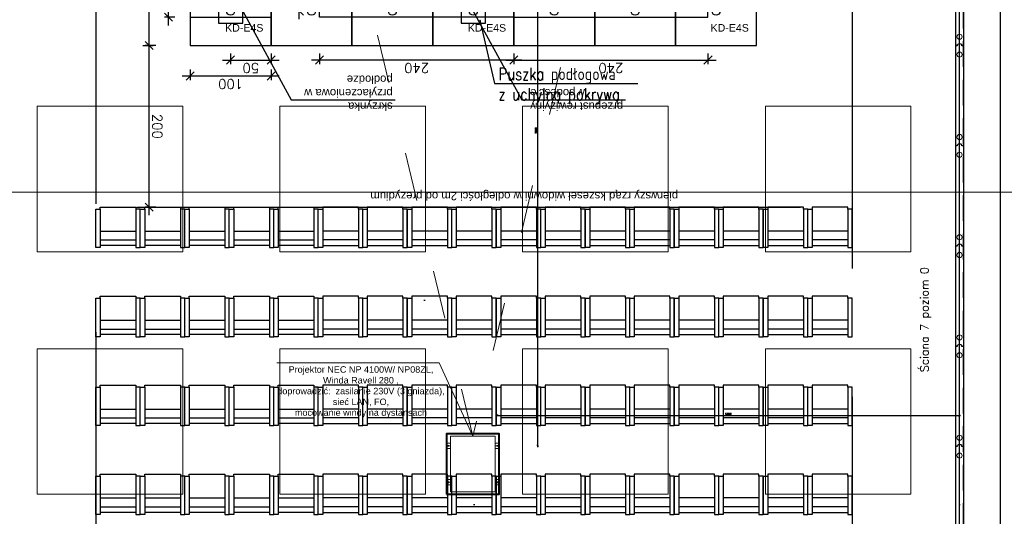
# Model space of a CAD drawing. Header units: centimetres. Extents: x -228435 to 111511, y -89367 to 428125.
# Tile 64 of 219: x -34156 to -21987, y 32327 to 38472. Entities that reach past the tile are written whole.
import ezdxf
from ezdxf.xclip import XClip

# ---------------------------------------------------------------- set-up
doc = ezdxf.new("R2010")
doc.units = ezdxf.units.CM
doc.header["$LTSCALE"] = 50
doc.header["$XCLIPFRAME"] = 0
doc.header["$PDMODE"] = 35
doc.header["$PDSIZE"] = 0.1
for name, pattern in [('0_II 10 sal$0$HIDDEN', [9.525, 6.35, -3.175]), ('CENTER', [2, 1.25, -0.25, 0.25, -0.25]), ('DASHDOT2', [12.7, 6.35, -3.175, 0, -3.175]), ('HIDDEN2', [4.7625, 3.175, -1.5875]), ('HIDDENX2', [19.05, 12.7, -6.35]), ('Kondygnacja +0$0$DASHDOT2', [12.7, 6.35, -3.175, 0, -3.175]), ('Kondygnacja -1$0$ACAD_ISO03W100', [30, 12, -18])]:
    doc.linetypes.add(name, pattern=pattern)
doc.layers.get('0').update_dxf_attribs({"color": 8})
doc.layers.get('DEFPOINTS').update_dxf_attribs({"color": 8})
for name, color, linetype in [('0_II 10 sal$0$ARCH_SIEDZENIA', 8, 'Continuous'), ('0_II 10 sal$0$ARCH_WYPOSAŻENIE_INNE', 8, 'Continuous'), ('0_II 10 sal$0$ARCH_ŚCIANY_PRZESUWNE', 8, 'Continuous'), ('ARCH_INFO_KŁADY ŚCIAN', 8, 'HIDDEN2'), ('ARCH_INFO_OPISY', 8, 'Continuous'), ('ARCH_INFO_OSIE_IST', 8, 'DASHDOT2'), ('ARCH_SZYNY', 8, 'Continuous'), ('HUFCOR', 8, 'Continuous'), ('Hufcor szyny', 8, 'Kondygnacja +0$0$DASHDOT2'), ('Kondygnacja -1$0$ARCH_WYPOSAŻENIE_INNE', 8, 'Continuous'), ('Osie rzutów$0$ARCH_INFO_OSIE_OPISY_IST', 8, 'Continuous'), ('PANELE', 8, 'Continuous'), ('RYSUNKOWE_XREF', 8, 'Continuous')]:
    doc.layers.add(name, color=color, linetype=linetype)
for name, color, linetype, lineweight in [('_SP KORYTA', 8, 'Continuous', 25), ('ARCH_SUFITY_PODWIESZANE', 8, 'HIDDENX2', 9), ('kondygnacja +1_5$0$ARCH_INFO_WYMIARY', 8, 'Continuous', 9), ('osie', 8, 'CENTER', 13), ('SYSTEMY AV', 8, 'Continuous', 13), ('Wymiary', 8, 'Continuous', 15)]:
    doc.layers.add(name, color=color, linetype=linetype, lineweight=lineweight)
doc.layers.get('HUFCOR').off()
doc.styles.add('-1 sale konferencyjne$0$Arial', font='ARIAL.TTF')
doc.styles.add('Arial', font='ARIAL.TTF')
doc.styles.add('kondygnacja +1_5$0$Romans', font='Romans.shx', dxfattribs={"width": 0.7})
doc.styles.add('Romans', font='Romans.shx')
doc.styles.add('ROMANS-50-CM', font='romans.shx', dxfattribs={"width": 0.8, "height": 10})
doc.linetypes.add('SZYNA_LINE', pattern='A,12.7,-7.75,["SZYNA",Standard,S=2.54,R=0,X=-5.95,Y=-1.27],-7.75', length=28.2)
doc.dimstyles.new('ISO-25', dxfattribs={"dimtxt": 2.5, "dimasz": 2.5, "dimexe": 1.25, "dimexo": 0.625, "dimtad": 1, "dimtxsty": 'Standard', "dimcen": 2.5, "dimadec": 0, "dimazin": 0, "dimtfac": 1, "dimtmove": 0, "dimatfit": 3, "dimfxl": 0, "dimarcsym": 0})
doc.dimstyles.new('kondygnacja +1_5$0$Wymiary 1-100', dxfattribs={"dimtxt": 12, "dimasz": 10, "dimexe": 5, "dimexo": 0, "dimgap": 4, "dimtad": 1, "dimrnd": 0.5, "dimzin": 12, "dimdsep": 46, "dimtxsty": 'kondygnacja +1_5$0$Romans', "dimblk": 'kondygnacja +1_5$0$_Oblique', "dimcen": 10, "dimdle": 10, "dimclrt": 55, "dimazin": 0, "dimtfac": 1, "dimtmove": 1, "dimatfit": 3, "dimfxl": 0, "dimtolj": 1, "dimtzin": 0, "dimarcsym": 0})
doc.dimstyles.new('Wymiary 1-100', dxfattribs={"dimtxt": 12, "dimasz": 10, "dimexe": 5, "dimexo": 0, "dimgap": 4, "dimtad": 1, "dimrnd": 0.5, "dimzin": 12, "dimdsep": 46, "dimtxsty": 'Romans', "dimblk": 'OBLIQUE', "dimcen": 10, "dimdle": 10, "dimclrt": 55, "dimazin": 0, "dimtfac": 1, "dimtmove": 1, "dimatfit": 3, "dimfxl": 0, "dimtolj": 1, "dimtzin": 0, "dimarcsym": 0})
doc.dimstyles.new('Wymiary 1-200', dxfattribs={"dimtxt": 22, "dimasz": 20, "dimexe": 10, "dimexo": 0, "dimgap": 8, "dimtad": 1, "dimrnd": 0.5, "dimzin": 12, "dimdsep": 46, "dimtxsty": 'Romans', "dimblk": 'OBLIQUE', "dimcen": 0.5, "dimdle": 15, "dimclrt": 55, "dimazin": 0, "dimtfac": 1, "dimtmove": 1, "dimatfit": 3, "dimfxl": 0, "dimtolj": 1, "dimtzin": 0, "dimarcsym": 0})

# ---------------------------------------------------------------- blocks, each defined once
blk = doc.blocks.new('SU Lampy kwadratowe +0')
at = {"layer": 'ARCH_SUFITY_PODWIESZANE', "ltscale": 2.5}
for points in [[(8720, 8240), (8900, 8240), (8900, 8060), (8720, 8060)], [(9020, 8240), (9200, 8240), (9200, 8060), (9020, 8060)], [(9320, 8240), (9500, 8240), (9500, 8060), (9320, 8060)], [(9620, 8240), (9800, 8240), (9800, 8060), (9620, 8060)], [(8720, 7940), (8900, 7940), (8900, 7760), (8720, 7760)], [(9020, 7940), (9200, 7940), (9200, 7760), (9020, 7760)], [(9320, 7940), (9500, 7940), (9500, 7760), (9320, 7760)], [(9620, 7940), (9800, 7940), (9800, 7760), (9620, 7760)]]:
    blk.add_lwpolyline(points, close=True, dxfattribs=at)
blk = doc.blocks.new('Linie kładów 0')
at = {"layer": 'ARCH_INFO_KŁADY ŚCIAN', "ltscale": 10, "const_width": 1}
blk.add_lwpolyline([(6335.3, 8133.7), (10090.2, 8133.7)], dxfattribs=at)
blk = doc.blocks.new('A$C50B549AF')
at = {"layer": 'ARCH_SZYNY', "linetype": 'SZYNA_LINE', "ltscale": 2.5}
for p, q in [((3662.1, 1788.7, 445.1), (3662.1, 5685.3, 9.4)), ((3611.5, 2435.9, 630), (3611.5, 3577.4, 630))]:
    blk.add_line(p, q, dxfattribs=at)
blk = doc.blocks.new('*U520')
at = {"layer": 'PANELE'}
for points in [[(0, 0), (0, -21), (-14, -21)], [(0, 0), (1240, 0)], [(1240, 0), (1240, -21), (1226, -21)], [(-14, -76), (0, -76), (0, -97)], [(0, -97), (1240, -97)], [(1226, -76), (1240, -76), (1240, -97)]]:
    blk.add_lwpolyline(points, dxfattribs=at)
for centre in [(24, -48), (1264, -48)]:
    blk.add_arc(centre, 46.5, 143.7563, 216.2437, dxfattribs=at)
at = {"layer": 'Wymiary'}
for centre in [(110, -48), (1130, -48)]:
    blk.add_circle(centre, 32, dxfattribs=at)
blk = doc.blocks.new('-1 dzien I$0$Miejsce_siedzące_2d')
at = {"color": 0, "linetype": 'ByBlock', "lineweight": -2}
for p, q in [((-26.4, 27.1), (26.4, 27.1)), ((-26.4, 12.5), (26.4, 12.5))]:
    blk.add_line(p, q, dxfattribs=at)
for points in [[(-26.4, 62.7), (-26.4, 0), (-33, 0), (-33, 62.7), (-26.4, 62.7), (-26.4, 66), (26.4, 66), (26.4, 62.7), (26.4, 0), (33, 0), (33, 62.7), (26.4, 62.7)], [(26.4, 3.3), (-26.4, 3.3)]]:
    blk.add_lwpolyline(points, dxfattribs=at)
blk = doc.blocks.new('_Oblique')
at = {"color": 0, "linetype": 'ByBlock', "lineweight": -2}
blk.add_line((-0.5, -0.5), (0.5, 0.5), dxfattribs=at)
blk = doc.blocks.new('*D1262')
at = {"color": 0, "lineweight": -2}
for p, q in [((818.8, 160.1), (831.8, 160.1)), ((826.8, 170.1), (826.8, -9.9)), ((818.8, 0.1), (831.8, 0.1))]:
    blk.add_line(p, q, dxfattribs=at)
at = {"layer": 'DEFPOINTS', "color": 0, "lineweight": 40}
for p in [(800, 160.1), (799.2, 0.1), (826.8, 0.1)]:
    blk.add_point(p, dxfattribs=at)
at = {"color": 0, "lineweight": -2, "xscale": 10, "yscale": 10, "zscale": 10}
for p, rotation in [((826.8, 160.1), 90), ((826.8, 0.1), 270)]:
    blk.add_blockref('_Oblique', p, dxfattribs=dict(at, rotation=rotation))
at = {"color": 55, "insert": (816.8, 80.1), "char_height": 12, "attachment_point": 5, "rotation": 90, "style": 'Romans'}
blk.add_mtext('\\A1;160', dxfattribs=at)
blk = doc.blocks.new('*D1263')
at = {"color": 0, "lineweight": -2}
for p, q in [((842.5, 280.1), (855.5, 280.1)), ((850.5, 290.1), (850.5, -9.9)), ((842.5, 0.1), (855.5, 0.1))]:
    blk.add_line(p, q, dxfattribs=at)
at = {"layer": 'DEFPOINTS', "color": 0, "lineweight": 40}
for p in [(800.8, 280.1), (800, 0.1), (850.5, 0.1)]:
    blk.add_point(p, dxfattribs=at)
at = {"color": 0, "lineweight": -2, "xscale": 10, "yscale": 10, "zscale": 10}
for p, rotation in [((850.5, 280.1), 90), ((850.5, 0.1), 270)]:
    blk.add_blockref('_Oblique', p, dxfattribs=dict(at, rotation=rotation))
at = {"color": 55, "insert": (840.5, 140.1), "char_height": 12, "attachment_point": 5, "rotation": 90, "style": 'Romans'}
blk.add_mtext('\\A1;280', dxfattribs=at)
blk = doc.blocks.new('*D1264')
at = {"color": 0, "lineweight": -2}
for p, q in [((818.8, 245.1), (831.8, 245.1)), ((826.8, 255.1), (826.8, 150.1)), ((818.8, 160.1), (831.8, 160.1))]:
    blk.add_line(p, q, dxfattribs=at)
at = {"layer": 'DEFPOINTS', "color": 0, "lineweight": 40}
for p in [(800, 245.1), (800, 160.1), (826.8, 160.1)]:
    blk.add_point(p, dxfattribs=at)
at = {"color": 0, "lineweight": -2, "xscale": 10, "yscale": 10, "zscale": 10}
for p, rotation in [((826.8, 245.1), 90), ((826.8, 160.1), 270)]:
    blk.add_blockref('_Oblique', p, dxfattribs=dict(at, rotation=rotation))
at = {"color": 55, "insert": (816.8, 202.6), "char_height": 12, "attachment_point": 5, "rotation": 90, "style": 'Romans'}
blk.add_mtext('\\A1;85', dxfattribs=at)
blk = doc.blocks.new('*D1267')
at = {"color": 0, "lineweight": -2}
for p, q in [((665.1, 247.6), (665.1, -10)), ((657.1, 237.6), (670.1, 237.6)), ((657.1, 0), (670.1, 0))]:
    blk.add_line(p, q, dxfattribs=at)
at = {"layer": 'DEFPOINTS', "color": 0, "lineweight": 40}
for p in [(650, 237.6), (647.1, 0), (665.1, 0)]:
    blk.add_point(p, dxfattribs=at)
at = {"color": 0, "lineweight": -2, "xscale": 10, "yscale": 10, "zscale": 10}
for p, rotation in [((665.1, 237.6), 90), ((665.1, 0), 270)]:
    blk.add_blockref('_Oblique', p, dxfattribs=dict(at, rotation=rotation))
at = {"color": 55, "insert": (655.1, 118.8), "char_height": 12, "attachment_point": 5, "rotation": 90, "style": 'Romans'}
blk.add_mtext('\\A1;237.5', dxfattribs=at)
blk = doc.blocks.new('*D1268')
at = {"color": 0, "lineweight": -2}
for p, q in [((690, 317.8), (810, 317.8)), ((700, 309.8), (700, 322.8)), ((800, 309.8), (800, 322.8))]:
    blk.add_line(p, q, dxfattribs=at)
at = {"layer": 'DEFPOINTS', "color": 0, "lineweight": 40}
for p in [(800, 317.8), (700, 280.1), (800, 280.1)]:
    blk.add_point(p, dxfattribs=at)
at = {"color": 0, "lineweight": -2, "xscale": 10, "yscale": 10, "zscale": 10, "rotation": 180}
blk.add_blockref('_Oblique', (700, 317.8), dxfattribs=at)
at = {"color": 0, "lineweight": -2, "xscale": 10, "yscale": 10, "zscale": 10}
blk.add_blockref('_Oblique', (800, 317.8), dxfattribs=at)
at = {"color": 55, "insert": (750, 327.8), "char_height": 12, "attachment_point": 5, "style": 'Romans'}
blk.add_mtext('\\A1;100', dxfattribs=at)
blk = doc.blocks.new('*D1269')
at = {"color": 0, "lineweight": -2}
for p, q in [((760, 298), (690, 298)), ((700, 290), (700, 303)), ((750, 290), (750, 303))]:
    blk.add_line(p, q, dxfattribs=at)
at = {"layer": 'DEFPOINTS', "color": 0, "lineweight": 40}
for p in [(700, 298), (700, 237.6), (750, 237.6)]:
    blk.add_point(p, dxfattribs=at)
at = {"color": 0, "lineweight": -2, "xscale": 10, "yscale": 10, "zscale": 10, "rotation": 180}
blk.add_blockref('_Oblique', (700, 298), dxfattribs=at)
at = {"color": 0, "lineweight": -2, "xscale": 10, "yscale": 10, "zscale": 10}
blk.add_blockref('_Oblique', (750, 298), dxfattribs=at)
at = {"color": 55, "insert": (725, 308), "char_height": 12, "attachment_point": 5, "style": 'Romans'}
blk.add_mtext('\\A1;50', dxfattribs=at)
blk = doc.blocks.new('*D1270')
at = {"color": 0, "lineweight": -2}
for p, q in [((390, 298), (650, 298)), ((400, 290), (400, 303)), ((640, 290), (640, 303))]:
    blk.add_line(p, q, dxfattribs=at)
at = {"layer": 'DEFPOINTS', "color": 0, "lineweight": 40}
for p in [(640, 298), (400, 245.1), (640, 245.1)]:
    blk.add_point(p, dxfattribs=at)
at = {"color": 0, "lineweight": -2, "xscale": 10, "yscale": 10, "zscale": 10, "rotation": 180}
blk.add_blockref('_Oblique', (400, 298), dxfattribs=at)
at = {"color": 0, "lineweight": -2, "xscale": 10, "yscale": 10, "zscale": 10}
blk.add_blockref('_Oblique', (640, 298), dxfattribs=at)
at = {"color": 55, "insert": (520, 308), "char_height": 12, "attachment_point": 5, "style": 'Romans'}
blk.add_mtext('\\A1;240', dxfattribs=at)
blk = doc.blocks.new('*D1265')
at = {"color": 0, "lineweight": -2}
for p, q in [((850.5, 490.1), (850.5, 270.1)), ((842.5, 480.1), (855.5, 480.1)), ((858.5, 280.1), (845.5, 280.1))]:
    blk.add_line(p, q, dxfattribs=at)
at = {"layer": 'DEFPOINTS', "color": 0, "lineweight": 40}
for p in [(785.3, 480.1), (850.5, 280.1), (862.4, 280.1)]:
    blk.add_point(p, dxfattribs=at)
at = {"color": 0, "lineweight": -2, "xscale": 10, "yscale": 10, "zscale": 10}
for p, rotation in [((850.5, 480.1), 90), ((850.5, 280.1), 270)]:
    blk.add_blockref('_Oblique', p, dxfattribs=dict(at, rotation=rotation))
at = {"color": 55, "insert": (840.5, 380.1), "char_height": 12, "attachment_point": 5, "rotation": 90, "style": 'Romans'}
blk.add_mtext('\\A1;200', dxfattribs=at)
blk = doc.blocks.new('*D1266')
at = {"color": 0, "lineweight": -2}
for p, q in [((410, 298), (150, 298)), ((160, 290), (160, 303)), ((400, 290), (400, 303))]:
    blk.add_line(p, q, dxfattribs=at)
at = {"layer": 'DEFPOINTS', "color": 0, "lineweight": 40}
for p in [(160, 298), (160, 245.1), (400, 245.1)]:
    blk.add_point(p, dxfattribs=at)
at = {"color": 0, "lineweight": -2, "xscale": 10, "yscale": 10, "zscale": 10, "rotation": 180}
blk.add_blockref('_Oblique', (160, 298), dxfattribs=at)
at = {"color": 0, "lineweight": -2, "xscale": 10, "yscale": 10, "zscale": 10}
blk.add_blockref('_Oblique', (400, 298), dxfattribs=at)
at = {"color": 55, "insert": (280, 308), "char_height": 12, "attachment_point": 5, "style": 'Romans'}
blk.add_mtext('\\A1;240', dxfattribs=at)
blk = doc.blocks.new('cahbir 0')
at = {"layer": '_SP KORYTA', "style": 'Arial'}
for p in [(-4597.7, 3452.4, -630), (-4297.7, 3452.4, -630), (-3997.7, 3452.4, -630)]:
    blk.add_text('KD-E4S', height=9.38, dxfattribs=at).set_placement(p)
blk = doc.blocks.new('0_II 10 sal$0$Miejsce_siedzące_2d')
at = {"color": 0, "linetype": 'ByBlock', "lineweight": -2}
for p, q in [((-26.4, 27.1), (26.4, 27.1)), ((-26.4, 12.5), (26.4, 12.5))]:
    blk.add_line(p, q, dxfattribs=at)
for points in [[(-26.4, 62.7), (-26.4, 0), (-33, 0), (-33, 62.7), (-26.4, 62.7), (-26.4, 66), (26.4, 66), (26.4, 62.7), (26.4, 0), (33, 0), (33, 62.7), (26.4, 62.7)], [(26.4, 3.3), (-26.4, 3.3)]]:
    blk.add_lwpolyline(points, dxfattribs=at)
blk = doc.blocks.new('Osie rzutów')
at = {"layer": 'ARCH_INFO_OSIE_IST', "ltscale": 10}
for p, q in [((9260, 12510), (9260, 4623.3)), ((9860, 12510), (9860, 4623.3)), ((4436.2, 8000), (15156.5, 8000))]:
    blk.add_line(p, q, dxfattribs=at)
blk = doc.blocks.new('A$C6FDA0163')
at = {"layer": 'RYSUNKOWE_XREF'}
blk.add_blockref('Osie rzutów', (-10460, -9819, -630), dxfattribs=at)
blk = doc.blocks.new('kondygnacja +1_5$0$_Oblique')
at = {"color": 0, "linetype": 'ByBlock', "lineweight": -2}
blk.add_line((-0.5, -0.5), (0.5, 0.5), dxfattribs=at)
blk = doc.blocks.new('*D1149')
at = {"layer": 'DEFPOINTS', "color": 0, "lineweight": 40}
for p in [(-32670, 79617, 6300), (-33810, 12462, 6300), (-33810, 12146)]:
    blk.add_point(p, dxfattribs=at)
at = {"layer": 'kondygnacja +1_5$0$ARCH_INFO_WYMIARY', "color": 0, "lineweight": -2}
for p, q in [((-32660, 12146), (-33820, 12146)), ((-33810, 12142), (-33810, 12141)), ((-32670, 12154), (-32670, 12141))]:
    blk.add_line(p, q, dxfattribs=at)
at = {"layer": 'kondygnacja +1_5$0$ARCH_INFO_WYMIARY', "color": 0, "lineweight": -2, "xscale": 10, "yscale": 10, "zscale": 10, "rotation": 180}
blk.add_blockref('kondygnacja +1_5$0$_Oblique', (-33810, 12146), dxfattribs=at)
at = {"layer": 'kondygnacja +1_5$0$ARCH_INFO_WYMIARY', "color": 0, "lineweight": -2, "xscale": 10, "yscale": 10, "zscale": 10}
blk.add_blockref('kondygnacja +1_5$0$_Oblique', (-32670, 12146), dxfattribs=at)
at = {"layer": 'kondygnacja +1_5$0$ARCH_INFO_WYMIARY', "color": 55, "insert": (-33240, 12156), "char_height": 12, "attachment_point": 5, "style": 'kondygnacja +1_5$0$Romans'}
blk.add_mtext('\\A1;1140', dxfattribs=at)
blk = doc.blocks.new('A$C45FE2F59')
for p, q in [((0, 700), (-280, 700)), ((0, 700), (280, 700)), ((-324, 608), (-319, 612)), ((-324, 552), (-324, 608)), ((-324, 552), (-319, 547)), ((-284, 612), (-319, 612)), ((-284, 547), (-319, 547)), ((284, 612), (319, 612)), ((284, 547), (319, 547)), ((324, 608), (319, 612)), ((324, 552), (319, 547)), ((324, 552), (324, 608)), ((-324, 148), (-319, 152)), ((-324, 148), (-324, 92)), ((-284, 152), (-319, 152)), ((284, 152), (319, 152)), ((324, 148), (319, 152)), ((324, 148), (324, 92)), ((-324, 92), (-319, 88)), ((-284, 88), (-319, 88)), ((0, 0), (-280, 0)), ((0, 0), (280, 0)), ((284, 88), (319, 88)), ((324, 92), (319, 88)), ((45, 0), (-280, 0)), ((-277, 0), (277, 0)), ((280, 0), (127, 0))]:
    blk.add_line(p, q)
blk.add_lwpolyline([(-280, 700), (280, 700), (280, 0), (-280, 0)], close=True)
for centre, radius in [((-309, 580), 5.5), ((-309, 580), 5), ((309, 580), 5), ((309, 580), 5.5), ((-309, 120), 5.5), ((-309, 120), 5), ((309, 120), 5.5), ((309, 120), 5)]:
    blk.add_circle(centre, radius)
at = {"layer": 'osie'}
for p, q in [((-280, 580), (-330, 580)), ((-309, 580), (-309, 590)), ((-309, 580), (-309, 570)), ((280, 580), (330, 580)), ((309, 580), (309, 590)), ((309, 580), (309, 570)), ((-309, 120), (-309, 130)), ((309, 120), (309, 130)), ((-280, 120), (-330, 120)), ((-309, 120), (-309, 110)), ((280, 120), (330, 120)), ((309, 120), (309, 110))]:
    blk.add_line(p, q, dxfattribs=at)
blk = doc.blocks.new('*D1200')
at = {"layer": 'DEFPOINTS', "color": 0, "lineweight": 40}
for p in [(-28595, 41000, 6300), (-28255, 33200, 6300), (-27755, 33200)]:
    blk.add_point(p, dxfattribs=at)
at = {"layer": 'SYSTEMY AV', "color": 0, "lineweight": -2}
for p, q in [((-27755, 41015), (-27755, 33185)), ((-27748, 41000), (-27745, 41000)), ((-27747, 33200), (-27745, 33200))]:
    blk.add_line(p, q, dxfattribs=at)
at = {"layer": 'SYSTEMY AV', "color": 0, "lineweight": -2, "xscale": 20, "yscale": 20, "zscale": 20}
for p, rotation in [((-27755, 41000), 90), ((-27755, 33200), 270)]:
    blk.add_blockref('_Oblique', p, dxfattribs=dict(at, rotation=rotation))
at = {"layer": 'SYSTEMY AV', "color": 55, "lineweight": 40, "insert": (-27774, 37100), "char_height": 22, "attachment_point": 5, "rotation": 90, "style": 'Romans'}
blk.add_mtext('\\A1;7800', dxfattribs=at)
blk = doc.blocks.new('*D1201')
at = {"layer": 'DEFPOINTS', "color": 0, "lineweight": 40}
for p in [(-22543, 33575), (-28252, 33200, 6300), (-22543, 33210, 6300)]:
    blk.add_point(p, dxfattribs=at)
at = {"layer": 'SYSTEMY AV', "color": 0, "lineweight": -2}
for p, q in [((-28267, 33575), (-22528, 33575)), ((-28252, 33583), (-28252, 33585)), ((-22543, 33583), (-22543, 33585))]:
    blk.add_line(p, q, dxfattribs=at)
at = {"layer": 'SYSTEMY AV', "color": 0, "lineweight": -2, "xscale": 20, "yscale": 20, "zscale": 20, "rotation": 180}
blk.add_blockref('_Oblique', (-28252, 33575), dxfattribs=at)
at = {"layer": 'SYSTEMY AV', "color": 0, "lineweight": -2, "xscale": 20, "yscale": 20, "zscale": 20}
blk.add_blockref('_Oblique', (-22543, 33575), dxfattribs=at)
at = {"layer": 'SYSTEMY AV', "color": 55, "lineweight": 40, "insert": (-25398, 33594), "char_height": 22, "attachment_point": 5, "style": 'Romans'}
blk.add_mtext('\\A1;5709', dxfattribs=at)
blk = doc.blocks.new('A$C1D9A4D4F')
at = {"linetype": 'HIDDEN2', "ltscale": 10}
blk.add_line((865.947, 480.095), (45.603, 480.095), dxfattribs=at)
for points in [[(450, 237.595), (390.15, 347.09), (261.727, 347.09)], [(735.036, 237.595), (675.186, 347.09), (546.763, 347.09)]]:
    blk.add_lwpolyline(points)
for points in [[(100, 0.095), (200, 0.095), (200, 280.095), (100, 280.095)], [(200, 0.095), (300, 0.095), (300, 280.095), (200, 280.095)], [(300, 0.095), (400, 0.095), (400, 280.095), (300, 280.095)], [(400, 0.095), (500, 0.095), (500, 280.095), (400, 280.095)], [(500, 0.095), (600, 0.095), (600, 280.095), (500, 280.095)], [(600, 0.095), (700, 0.095), (700, 280.095), (600, 280.095)], [(700, 0.095), (800, 0.095), (800, 280.095), (700, 280.095)], [(160, 160.105), (400, 160.105), (400, 245.105), (160, 245.105)], [(640, 160.105), (400, 160.105), (400, 245.105), (640, 245.105)], [(435.036, 222.41), (465.036, 222.41), (465.036, 252.41), (435.036, 252.41)], [(699.995, 160.068), (799.995, 160.068), (799.995, 245.068), (699.995, 245.068)], [(735.036, 222.41), (765.036, 222.41), (765.036, 252.41), (735.036, 252.41)]]:
    blk.add_lwpolyline(points, close=True)
for centre in [(150, 237.595), (250, 237.595), (350, 237.595), (450, 237.595), (550, 237.595), (650, 237.595), (750, 237.595)]:
    blk.add_circle(centre, 5)
at = {"xscale": -0.8328285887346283, "yscale": 0.7571168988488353}
for p in [(220.104, 103.298), (340.104, 103.298), (460.104, 103.298), (580.104, 103.298)]:
    blk.add_blockref('-1 dzien I$0$Miejsce_siedzące_2d', p, dxfattribs=at)
at = {"char_height": 10}
for s, insert, width, attachment_point in [('{\\fArial|b0|i0|c238|p34;pierwszy rząd kszeseł widowni w odległości 2m od prezydium}', (196.872, 471.491), 438.57038, 1), ('{\\fArial|b0|i0|c238|p34;przepust rewizyjny w podeście}', (379.748, 360.49), 126.29964, 3), ('{\\fArial|b0|i0|c238|p34;skrzynka przyłaczeniowa w podłodze}', (549.677, 360.512), 126.29964, 1), ('{\\fArial|b0|i0|c238|p34;stół prezydialny}', (248.549, 200.538), 195.97774, 1), ('{\\fArial|b0|i0|c238|p34;stół prezydialny}', (460.838, 200.538), 195.97774, 1), ('{\\fArial|b0|i0|c238|p34;mównica}', (721.593, 200.538), 195.97774, 1)]:
    blk.add_mtext(s, dxfattribs=dict(at, insert=insert, width=width, attachment_point=attachment_point))
for base, p1, p2, angle, picture, middle in [((850.458, 280.095), (785.329, 480.095), (862.355, 280.095), 90, '*D1265', (840.458, 380.095)), ((160, 298.034), (400, 245.105), (160, 245.105), 180, '*D1266', (280, 308.034)), ((850.458, 0.095), (800.816, 280.095), (800, 0.095), 90, '*D1263', (840.458, 140.095)), ((665.0617, 0), (650, 237.5954), (647.1012, 0), 90, '*D1267', (655.0617, 118.7977)), ((826.773, 160.105), (799.995, 245.068), (799.995, 160.105), 90, '*D1264', (816.773, 202.587)), ((826.773, 0.095), (799.995, 160.105), (799.179, 0.095), 90, '*D1262', (816.773, 80.1))]:
    dim = blk.add_linear_dim(base=base, p1=p1, p2=p2, angle=angle, dimstyle='Wymiary 1-100')
    dim.commit()
    dim.dimension.update_dxf_attribs({"geometry": picture, "text_midpoint": middle})
for base, p1, p2, picture, middle in [((800, 317.824), (700, 280.095), (800, 280.095), '*D1268', (750, 327.824)), ((640, 298.034), (400, 245.105), (640, 245.105), '*D1270', (520, 308.034)), ((700, 298.034), (750, 237.595), (700, 237.595), '*D1269', (725, 308.034))]:
    dim = blk.add_linear_dim(base=base, p1=p1, p2=p2, dimstyle='Wymiary 1-100')
    dim.commit()
    dim.dimension.update_dxf_attribs({"geometry": picture, "text_midpoint": middle})

msp = doc.modelspace()

# ---------------------------------------------------------------- linework, layer by layer
at = {"layer": '0_II 10 sal$0$ARCH_WYPOSAŻENIE_INNE', "linetype": '0_II 10 sal$0$HIDDEN', "ltscale": 10, "elevation": 630}
msp.add_lwpolyline([(-33215, 30630), (-32910, 30630), (-32910, 27370), (-33215, 27370), (-33215, 18630), (-32910, 18630), (-32910, 18325), (-24170, 18325), (-24170, 18630), (-23865, 18630), (-23865, 27370), (-24170, 27370), (-24170, 30630), (-23865, 30630), (-23865, 39370), (-24170, 39370), (-24170, 39675), (-32910, 39675), (-32910, 39370), (-33215, 39370)], close=True, dxfattribs=at)
at = {"layer": '0_II 10 sal$0$ARCH_ŚCIANY_PRZESUWNE', "linetype": '0_II 10 sal$0$HIDDEN', "lineweight": -3, "elevation": 630}
msp.add_lwpolyline([(-22590, 29315), (-22490, 29315), (-22490, 40685), (-22590, 40685)], close=True, dxfattribs=at)
at = {"layer": 'SYSTEMY AV'}
for p, q in [((-30979.13429, 34226.22892, -5670), (-28971.82801, 34226.95392, -5670)), ((-28971.82801, 34226.95392, -5670), (-28555, 33317.6, 630))]:
    msp.add_line(p, q, dxfattribs=at)
at = {"layer": 'SYSTEMY AV', "linetype": 'Kondygnacja -1$0$ACAD_ISO03W100', "elevation": 630}
msp.add_lwpolyline([(-26776.56402, 40799.96968), (-28555, 33317.6), (-30331.43773, 40799.96968)], dxfattribs=at)
at = {"layer": 'SYSTEMY AV', "lineweight": 40, "elevation": 630}
msp.add_lwpolyline([(-28880, 32599.6), (-28230, 32599.6), (-28230, 33349.6), (-28880, 33349.6)], close=True, dxfattribs=at)

# ---------------------------------------------------------------- block references
at = {"xscale": 10, "yscale": 10, "zscale": 10}
msp.add_blockref('cahbir 0', (14360, 3800.00982, 630), dxfattribs=at)
ref = msp.add_blockref('A$C6FDA0163', (-16540, 53190.5, 630), dxfattribs=dict(xscale=10, yscale=10, zscale=10))
XClip(ref).set_block_clipping_path([(-400.031931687, -2219.05), (399.968068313, 380.95)])
at = {"layer": '0_II 10 sal$0$ARCH_SIEDZENIA', "linetype": 'Continuous', "lineweight": -3, "yscale": 7.571168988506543, "zscale": 10}
for p, xscale in [((-32940, 35651.5, 330), 8.328285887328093), ((-32390, 35651.5, 330), 8.328285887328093), ((-31840, 35651.5, 330), 8.328285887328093), ((-31290, 35651.5, 330), 8.328285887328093), ((-30740, 35651.5, 330), 8.328285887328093), ((-30190, 35651.5, 330), -8.328285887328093), ((-29640, 35651.5, 330), -8.328285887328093), ((-29090, 35651.5, 330), -8.328285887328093), ((-28540, 35651.5, 330), -8.328285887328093), ((-27990, 35651.5, 330), -8.328285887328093), ((-27440, 35651.5, 330), -8.328285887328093), ((-26890, 35651.5, 330), -8.328285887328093), ((-26340, 35651.5, 330), -8.328285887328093), ((-25790, 35651.5, 330), -8.328285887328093), ((-25240, 35651.5, -5970), -8.328285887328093), ((-24690, 35651.5, 330), -8.328285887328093), ((-24140, 35651.5, -5970), -8.328285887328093), ((-32940, 34550, -5970), 8.328285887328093), ((-32390, 34550, -5970), 8.328285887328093), ((-31840, 34550, -5970), 8.328285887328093), ((-31290, 34550, -5970), 8.328285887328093), ((-30740, 34550, -5970), 8.328285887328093), ((-30190, 34550, -5970), -8.328285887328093), ((-29640, 34550, -5970), -8.328285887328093), ((-29090, 34550, -5970), -8.328285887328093), ((-28540, 34550, -5970), -8.328285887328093), ((-27990, 34550, -5970), -8.328285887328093), ((-27440, 34550, -5970), -8.328285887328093), ((-26890, 34550, -5970), -8.328285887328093), ((-26340, 34550, -5970), -8.328285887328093), ((-25790, 34550, -5970), -8.328285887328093), ((-25240, 34550, -5970), -8.328285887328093), ((-24690, 34550, -5970), -8.328285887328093), ((-24140, 34550, -5970), -8.328285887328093), ((-32940, 33450, -5970), 8.328285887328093), ((-32390, 33450, -5970), 8.328285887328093), ((-31840, 33450, -5970), 8.328285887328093), ((-31290, 33450, -5970), 8.328285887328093), ((-30740, 33450, -5970), 8.328285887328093), ((-30190, 33450, -5970), -8.328285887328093), ((-29640, 33450, -5970), -8.328285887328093), ((-29090, 33450, -5970), -8.328285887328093), ((-28540, 33450, -5970), -8.328285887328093), ((-27990, 33450, -5970), -8.328285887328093), ((-27440, 33450, -5970), -8.328285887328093), ((-26890, 33450, -5970), -8.328285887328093), ((-26340, 33450, -5970), -8.328285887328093), ((-25790, 33450, -5970), -8.328285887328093), ((-25240, 33450, -5970), -8.328285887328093), ((-24690, 33450, -5970), -8.328285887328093), ((-24140, 33450, -5970), -8.328285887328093), ((-32940, 32350, -5970), 8.328285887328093), ((-32940, 32350, -5970), 8.328285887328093), ((-32390, 32350, -5970), 8.328285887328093), ((-32390, 32350, -5970), 8.328285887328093), ((-31840, 32350, -5970), 8.328285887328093), ((-31840, 32350, -5970), 8.328285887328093), ((-31290, 32350, -5970), 8.328285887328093), ((-31290, 32350, -5970), 8.328285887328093), ((-30740, 32350, -5970), 8.328285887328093), ((-30740, 32350, -5970), 8.328285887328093), ((-30190, 32350, -5970), -8.328285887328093), ((-30190, 32350, -5970), -8.328285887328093), ((-29640, 32350, -5970), -8.328285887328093), ((-29640, 32350, -5970), -8.328285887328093), ((-29090, 32350, -5970), -8.328285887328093), ((-29090, 32350, -5970), -8.328285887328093), ((-28540, 32350, -5970), -8.328285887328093), ((-28540, 32350, -5970), -8.328285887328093), ((-27990, 32350, -5970), -8.328285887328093), ((-27990, 32350, -5970), -8.328285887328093), ((-27440, 32350, -5970), -8.328285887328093), ((-27440, 32350, -5970), -8.328285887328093), ((-26890, 32350, -5970), -8.328285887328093), ((-26890, 32350, -5970), -8.328285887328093), ((-26340, 32350, -5970), -8.328285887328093), ((-26340, 32350, -5970), -8.328285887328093), ((-25790, 32350, -5970), -8.328285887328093), ((-25790, 32350, -5970), -8.328285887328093), ((-25240, 32350, -5970), -8.328285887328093), ((-25240, 32350, -5970), -8.328285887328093), ((-24690, 32350, -5970), -8.328285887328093), ((-24690, 32350, -5970), -8.328285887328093), ((-24140, 32350, -5970), -8.328285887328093), ((-24140, 32350, -5970), -8.328285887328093)]:
    msp.add_blockref('0_II 10 sal$0$Miejsce_siedzące_2d', p, dxfattribs=dict(at, xscale=xscale))
at = {"layer": 'ARCH_INFO_KŁADY ŚCIAN', "xscale": 10, "yscale": 10, "zscale": 10}
msp.add_blockref('Linie kładów 0', (-121140, -45000, 630), dxfattribs=at)
at = {"layer": 'ARCH_SUFITY_PODWIESZANE', "ltscale": 2.5, "xscale": 10, "yscale": 10, "zscale": 10}
msp.add_blockref('SU Lampy kwadratowe +0', (-121140, -45000, -5670), dxfattribs=at)
at = {"layer": 'HUFCOR', "xscale": 10, "yscale": 10, "zscale": 10}
msp.add_blockref('A$C50B549AF', (-58654.9183, 4996.03602, -5670), dxfattribs=at)
at = {"layer": 'Kondygnacja -1$0$ARCH_WYPOSAŻENIE_INNE', "xscale": 10, "yscale": 10, "zscale": 10, "rotation": 180}
msp.add_blockref('A$C1D9A4D4F', (-24049.18381, 40952.45388, -5670), dxfattribs=at)
at = {"layer": 'Osie rzutów$0$ARCH_INFO_OSIE_OPISY_IST', "xscale": 10, "yscale": 10, "zscale": 10}
msp.add_blockref('Osie rzutów', (-121140, -45000, 630), dxfattribs=at)
at = {"layer": 'PANELE', "rotation": 270}
for p in [(-22491.5, 39390.18385, 6930), (-22491.48706, 38149.91012, 630), (-22491.48706, 36909.91012, 630), (-22491.48706, 35669.91012, 630), (-22491.48706, 34429.91012, 630), (-22491.48706, 33189.91012, 630)]:
    msp.add_blockref('*U520', p, dxfattribs=at)
at = {"layer": 'SYSTEMY AV', "xscale": 0.9799999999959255, "yscale": 0.9799999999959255, "zscale": 0.9799999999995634, "rotation": 180}
msp.add_blockref('A$C45FE2F59', (-28555, 33317.6, 630), dxfattribs=at)

# ---------------------------------------------------------------- texts
at = {"layer": 'ARCH_INFO_OPISY', "insert": (-28238.67893, 37874.8651, 630), "char_height": 150, "width": 6265.3267976, "attachment_point": 1, "style": 'ROMANS-50-CM'}
msp.add_mtext('Puszka podłogowa\\Pz uchylną pokrywą', dxfattribs=at)
at = {"layer": 'Hufcor szyny', "linetype": 'ByBlock', "ltscale": 5, "insert": (-23024.45069, 34111.82534, -5664.4591), "char_height": 100, "width": 5268.2821399, "attachment_point": 1, "rotation": 90, "style": 'Romans'}
msp.add_mtext('Ściana 7 poziom 0', dxfattribs=at)
at = {"layer": 'SYSTEMY AV', "insert": (-29937.86157, 33546.78782, -5670), "char_height": 200, "width": 2241.3600514, "attachment_point": 8, "style": '-1 sale konferencyjne$0$Arial'}
msp.add_mtext('\\P{\\H0.4x;Projektor NEC NP 4100W/ NP08ZL, \\PWinda Ravell 280 , \\Pdoprowadzić:  zasilanie 230V (3 gniazda), sieć LAN, FO,\\Pmocowanie windy na dystansach }', dxfattribs=at)

# ---------------------------------------------------------------- dimensions: what is measured, and where the dimension line sits
at = {"layer": 'kondygnacja +1_5$0$ARCH_INFO_WYMIARY'}
dim = msp.add_linear_dim(base=(-33810, 12146.22746, -5670), p1=(-32670, 79617.5, 630), p2=(-33810, 12461.75, 630), dimstyle='kondygnacja +1_5$0$Wymiary 1-100', dxfattribs=at)
dim.commit()
dim.dimension.update_dxf_attribs({"geometry": '*D1149', "text_midpoint": (-33240, 12156.22746, -5670)})
at = {"layer": 'SYSTEMY AV', "lineweight": 40}
dim = msp.add_linear_dim(base=(-27754.75724, 33200, -5670), p1=(-28595.44, 41000.02589, 630), p2=(-28255.12, 33200, 630), angle=270, dimstyle='Wymiary 1-200', dxfattribs=at)
dim.commit()
dim.dimension.update_dxf_attribs({"geometry": '*D1200', "text_midpoint": (-27773.75724, 37100.01294, -5670)})
dim = msp.add_linear_dim(base=(-22542.94, 33574.98642, -5670), p1=(-28252.18, 33200, 630), p2=(-22542.94, 33210.02589, 630), dimstyle='Wymiary 1-200', dxfattribs=at)
dim.commit()
dim.dimension.update_dxf_attribs({"geometry": '*D1201', "text_midpoint": (-25397.56, 33593.98642, -5670)})

# ---------------------------------------------------------------- leaders
at = {"layer": 'ARCH_INFO_OPISY'}
msp.add_leader([(-28467.51046, 38466.04477, 630), (-28287.87906, 37680.75128, 630), (-26517.04002, 37680.75128, 630)], dimstyle='ISO-25', override={"dimscale": 5, "dimasz": 2, "dimtad": 0, "dimldrblk": 'Dot'}, dxfattribs=at)

doc.saveas('drawing.dxf')
